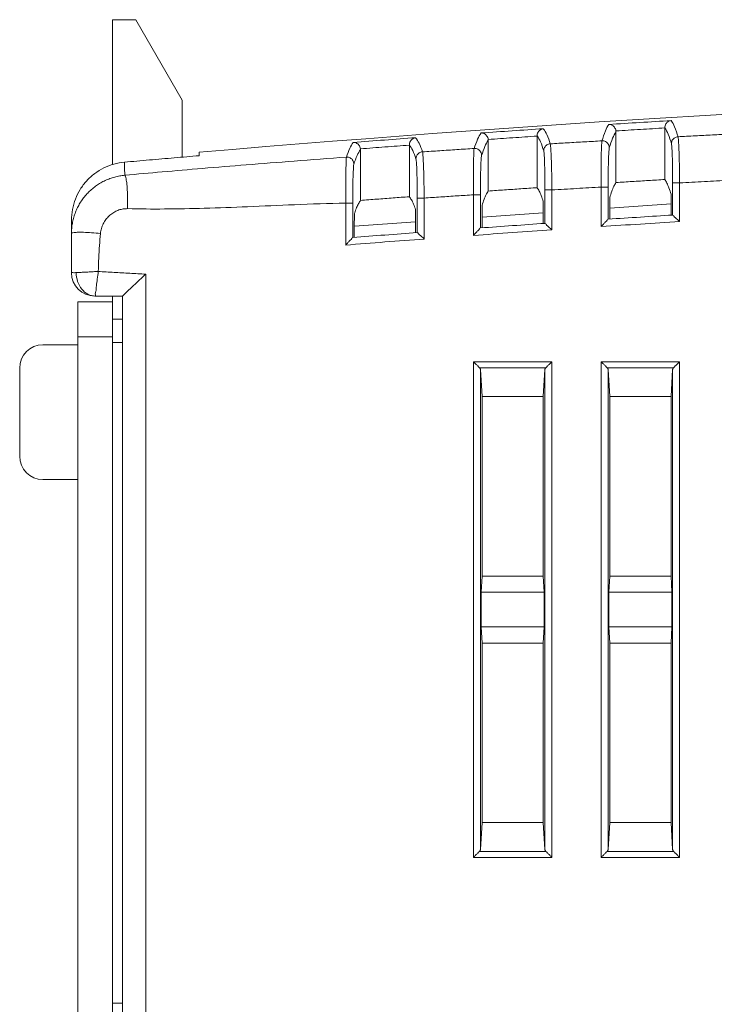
# Model space of a CAD drawing. Header units: millimetres. Extents: x 0 to 420, y 0 to 297.
# Tile 17 of 23: x 153 to 183, y 170 to 212. Entities that reach past the tile are written whole.
import ezdxf

# ---------------------------------------------------------------- set-up
doc = ezdxf.new("R2010")
doc.units = ezdxf.units.MM
doc.layers.add('Line', color=3, linetype='CONTINUOUS', lineweight=25)

msp = doc.modelspace()

# ---------------------------------------------------------------- linework, layer by layer
at = {"layer": 'Line', "color": 7, "linetype": 'Continuous', "lineweight": 0}
for p, q in [((157.188, 206.015), (157.188, 212.254)), ((158.188, 212.254), (157.188, 212.254)), ((160.188, 208.79), (158.188, 212.254)), ((160.188, 206.335), (160.188, 208.79)), ((178.868, 205.241), (178.868, 207.43)), ((180.969, 207.593), (180.969, 205.372)), ((173.368, 204.876), (173.368, 207.063)), ((175.469, 207.241), (175.469, 205.02)), ((160.918, 206.545), (160.918, 206.397)), ((167.868, 206.659), (167.868, 204.473)), ((169.969, 206.852), (169.969, 204.631)), ((181.308, 205.229), (181.308, 203.842)), ((181.608, 205.229), (181.308, 205.229)), ((181.608, 205.229), (181.608, 203.56)), ((175.808, 204.922), (175.808, 203.483)), ((176.108, 204.922), (175.808, 204.922)), ((176.108, 204.922), (176.108, 203.202)), ((178.229, 203.345), (178.229, 205.045)), ((178.229, 205.045), (178.529, 205.045)), ((178.529, 203.665), (178.529, 205.045)), ((170.308, 204.574), (170.308, 203.087)), ((170.608, 204.574), (170.308, 204.574)), ((170.608, 204.574), (170.608, 202.809)), ((172.729, 202.965), (172.729, 204.713)), ((172.729, 204.713), (173.029, 204.713)), ((173.029, 203.287), (173.029, 204.713)), ((175.738, 204.429), (175.738, 203.478)), ((178.599, 204.596), (178.599, 203.669)), ((181.238, 204.741), (181.238, 203.838)), ((167.229, 202.549), (167.229, 204.36)), ((167.229, 204.36), (167.529, 204.36)), ((167.529, 202.874), (167.529, 204.36)), ((170.238, 204.077), (170.238, 203.082)), ((173.099, 204.265), (173.099, 203.292)), ((178.599, 204.134), (181.238, 204.318)), ((155.418, 201.354), (155.418, 203.626)), ((167.604, 203.365), (170.238, 203.549)), ((173.099, 203.749), (175.738, 203.934)), ((167.599, 203.44), (167.599, 202.879)), ((158.618, 168.804), (158.618, 201.298)), ((157.618, 200.354), (156.418, 200.354)), ((157.188, 168.704), (157.188, 200.354)), ((157.618, 168.804), (157.618, 200.354)), ((157.188, 200.104), (155.688, 200.104)), ((155.688, 168.704), (155.688, 200.104)), ((157.188, 199.354), (157.618, 199.354)), ((157.188, 198.604), (155.688, 198.604)), ((154.188, 198.254), (155.688, 198.254)), ((157.618, 198.354), (157.188, 198.354)), ((153.188, 197.254), (153.189, 197.254)), ((153.188, 197.212), (153.188, 195.754)), ((153.188, 197.212), (153.188, 195.754)), ((172.729, 176.181), (172.729, 197.527)), ((172.729, 197.527), (176.108, 197.527)), ((172.989, 197.268), (175.848, 197.268)), ((173.029, 197.187), (173.099, 196.026)), ((173.029, 176.521), (173.029, 197.187)), ((175.808, 197.187), (175.738, 196.026)), ((175.808, 197.187), (175.808, 176.521)), ((176.108, 197.527), (176.108, 176.181)), ((178.229, 176.181), (178.229, 197.527)), ((178.229, 197.527), (181.608, 197.527)), ((178.489, 197.268), (181.348, 197.268)), ((178.529, 197.187), (178.599, 196.026)), ((178.529, 176.521), (178.529, 197.187)), ((181.308, 197.187), (181.238, 196.026)), ((181.308, 197.187), (181.308, 176.521)), ((181.608, 197.527), (181.608, 176.181)), ((173.099, 196.026), (173.099, 188.297)), ((175.738, 196.026), (173.099, 196.026)), ((175.738, 196.026), (175.738, 188.297)), ((178.599, 196.026), (178.599, 188.297)), ((181.238, 196.026), (178.599, 196.026)), ((181.238, 196.026), (181.238, 188.297)), ((153.188, 195.754), (153.189, 195.754)), ((153.188, 194.954), (153.188, 193.497)), ((153.188, 194.954), (153.188, 193.497)), ((153.189, 194.954), (153.188, 194.954)), ((153.189, 193.454), (153.188, 193.454)), ((154.188, 192.454), (155.688, 192.454)), ((173.057, 187.604), (173.099, 188.297)), ((173.099, 188.297), (175.738, 188.297)), ((175.78, 187.604), (175.738, 188.297)), ((178.557, 187.604), (178.599, 188.297)), ((178.599, 188.297), (181.238, 188.297)), ((181.28, 187.604), (181.238, 188.297)), ((175.78, 187.604), (173.057, 187.604)), ((173.057, 187.604), (173.057, 186.104)), ((175.78, 187.604), (175.78, 186.104)), ((178.557, 187.604), (178.557, 186.104)), ((181.28, 187.604), (178.557, 187.604)), ((181.28, 187.604), (181.28, 186.104)), ((175.78, 186.104), (173.057, 186.104)), ((173.057, 186.104), (173.099, 185.411)), ((175.78, 186.104), (175.738, 185.411)), ((178.557, 186.104), (178.599, 185.411)), ((181.28, 186.104), (178.557, 186.104)), ((181.28, 186.104), (181.238, 185.411)), ((175.738, 185.411), (173.099, 185.411)), ((173.099, 185.411), (173.099, 177.682)), ((175.738, 185.411), (175.738, 177.682)), ((178.599, 185.411), (178.599, 177.682)), ((181.238, 185.411), (178.599, 185.411)), ((181.238, 185.411), (181.238, 177.682)), ((173.029, 176.521), (173.099, 177.682)), ((173.099, 177.682), (175.738, 177.682)), ((175.808, 176.521), (175.738, 177.682)), ((178.529, 176.521), (178.599, 177.682)), ((178.599, 177.682), (181.238, 177.682)), ((181.308, 176.521), (181.238, 177.682)), ((175.848, 176.441), (172.989, 176.441)), ((181.348, 176.441), (178.489, 176.441)), ((176.108, 176.181), (172.729, 176.181)), ((181.608, 176.181), (178.229, 176.181)), ((157.618, 169.904), (157.188, 169.904))]:
    msp.add_line(p, q, dxfattribs=at)
for points in [[(153.189, 197.254), (153.189, 197.233), (153.188, 197.212)], [(153.189, 194.954), (153.188, 195.22), (153.188, 195.488), (153.189, 195.754)], [(153.188, 193.497), (153.189, 193.476), (153.189, 193.454)]]:
    msp.add_lwpolyline(points, dxfattribs=at)
for centre, start, end in [((156.418, 201.354), 180, 270), ((154.188, 197.254), 90, 180), ((154.188, 197.254), 90, 180), ((154.188, 193.454), 180, 270), ((154.188, 193.454), 180, 270)]:
    msp.add_arc(centre, 1, start, end, dxfattribs=at)
for points in [[(252.998, 209.447), (222.297, 210.144), (191.514, 209.174), (160.918, 206.545)], [(181.308, 203.842), (180.382, 203.784), (179.455, 203.725), (178.529, 203.665)], [(175.808, 203.483), (174.881, 203.419), (173.955, 203.354), (173.029, 203.287)], [(170.308, 203.087), (169.381, 203.018), (168.455, 202.947), (167.529, 202.874)]]:
    msp.add_open_spline(points, degree=3, dxfattribs=at)
for points, knots in [([(178.559, 207.743), (179.006, 207.772), (179.9, 207.828), (180.794, 207.883), (181.241, 207.91)], [0, 0, 0, 0, 1.345122, 2.687106, 2.687106, 2.687106, 2.687106]), ([(180.969, 207.593), (180.969, 207.652), (180.999, 207.763), (181.109, 207.873), (181.198, 207.905), (181.241, 207.91)], [0, 0, 0, 0, 0.1770324, 0.3235703, 0.4519679, 0.4519679, 0.4519679, 0.4519679]), ([(181.241, 207.91), (181.304, 207.828), (181.417, 207.597), (181.497, 207.358), (181.54, 207.214)], [0, 0, 0, 0, 0.3101855, 0.7596659, 0.7596659, 0.7596659, 0.7596659]), ([(172.763, 206.708), (172.805, 206.844), (172.885, 207.074), (172.996, 207.295), (173.057, 207.375)], [0, 0, 0, 0, 0.4288455, 0.7320667, 0.7320667, 0.7320667, 0.7320667]), ([(173.057, 207.375), (173.504, 207.407), (174.398, 207.469), (175.292, 207.529), (175.739, 207.559)], [0, 0, 0, 0, 1.345219, 2.688264, 2.688264, 2.688264, 2.688264]), ([(173.366, 207.097), (173.359, 207.155), (173.315, 207.261), (173.193, 207.357), (173.1, 207.377), (173.057, 207.375)], [0, 0, 0, 0, 0.1762311, 0.3225888, 0.4511909, 0.4511909, 0.4511909, 0.4511909]), ([(175.469, 207.241), (175.469, 207.3), (175.497, 207.411), (175.607, 207.523), (175.696, 207.555), (175.739, 207.559)], [0, 0, 0, 0, 0.1778243, 0.3243447, 0.4523713, 0.4523713, 0.4523713, 0.4523713]), ([(175.739, 207.559), (175.801, 207.484), (175.914, 207.269), (175.995, 207.043), (176.038, 206.909)], [0, 0, 0, 0, 0.2946296, 0.7186957, 0.7186957, 0.7186957, 0.7186957]), ([(178.264, 207.037), (178.307, 207.181), (178.387, 207.424), (178.498, 207.658), (178.559, 207.743)], [0, 0, 0, 0, 0.4510496, 0.7674064, 0.7674064, 0.7674064, 0.7674064]), ([(178.866, 207.463), (178.859, 207.521), (178.816, 207.627), (178.695, 207.724), (178.602, 207.744), (178.559, 207.743)], [0, 0, 0, 0, 0.1760224, 0.3223256, 0.4508685, 0.4508685, 0.4508685, 0.4508685]), ([(178.581, 206.74), (178.623, 206.879), (178.701, 207.116), (178.809, 207.344), (178.868, 207.43)], [0, 0, 0, 0, 0.4376612, 0.7493758, 0.7493758, 0.7493758, 0.7493758]), ([(178.866, 207.463), (179.217, 207.485), (179.918, 207.529), (180.619, 207.572), (180.969, 207.593)], [0, 0, 0, 0, 1.055578, 2.107394, 2.107394, 2.107394, 2.107394]), ([(178.866, 207.463), (178.866, 207.459), (178.867, 207.452), (178.868, 207.441), (178.868, 207.434), (178.868, 207.43)], [0, 0, 0, 0, 0.01090068, 0.02180045, 0.03270184, 0.03270184, 0.03270184, 0.03270184]), ([(180.969, 207.597), (181.029, 207.515), (181.137, 207.29), (181.215, 207.056), (181.256, 206.917)], [0, 0, 0, 0, 0.3050917, 0.7404123, 0.7404123, 0.7404123, 0.7404123]), ([(167.261, 206.337), (167.303, 206.466), (167.384, 206.686), (167.495, 206.895), (167.555, 206.971)], [0, 0, 0, 0, 0.4095889, 0.7014963, 0.7014963, 0.7014963, 0.7014963]), ([(167.555, 206.971), (168.002, 207.005), (168.896, 207.073), (169.79, 207.14), (170.237, 207.173)], [0, 0, 0, 0, 1.345451, 2.689538, 2.689538, 2.689538, 2.689538]), ([(167.866, 206.694), (167.859, 206.752), (167.814, 206.858), (167.691, 206.954), (167.598, 206.972), (167.555, 206.971)], [0, 0, 0, 0, 0.1764207, 0.3228272, 0.4514868, 0.4514868, 0.4514868, 0.4514868]), ([(169.969, 206.852), (169.969, 206.912), (169.996, 207.024), (170.106, 207.136), (170.195, 207.168), (170.237, 207.173)], [0, 0, 0, 0, 0.1785846, 0.3250854, 0.4527463, 0.4527463, 0.4527463, 0.4527463]), ([(170.237, 207.173), (170.299, 207.102), (170.412, 206.901), (170.492, 206.689), (170.535, 206.563)], [0, 0, 0, 0, 0.2806267, 0.6816881, 0.6816881, 0.6816881, 0.6816881]), ([(173.081, 206.41), (173.123, 206.542), (173.202, 206.767), (173.309, 206.982), (173.368, 207.063)], [0, 0, 0, 0, 0.4161082, 0.7147521, 0.7147521, 0.7147521, 0.7147521]), ([(173.366, 207.097), (173.717, 207.121), (174.418, 207.17), (175.119, 207.217), (175.469, 207.241)], [0, 0, 0, 0, 1.055872, 2.108438, 2.108438, 2.108438, 2.108438]), ([(173.366, 207.097), (173.366, 207.093), (173.367, 207.085), (173.367, 207.074), (173.368, 207.067), (173.368, 207.063)], [0, 0, 0, 0, 0.0112984, 0.02260121, 0.03390567, 0.03390567, 0.03390567, 0.03390567]), ([(175.469, 207.248), (175.529, 207.172), (175.637, 206.961), (175.714, 206.742), (175.756, 206.611)], [0, 0, 0, 0, 0.2896871, 0.7003768, 0.7003768, 0.7003768, 0.7003768]), ([(178.264, 207.037), (178.017, 207.023), (177.521, 206.995), (176.779, 206.952), (176.285, 206.923), (176.038, 206.909)], [0, 0, 0, 0, 0.744536, 1.488528, 2.230457, 2.230457, 2.230457, 2.230457]), ([(178.229, 205.045), (178.227, 205.206), (178.226, 205.517), (178.227, 205.962), (178.232, 206.353), (178.238, 206.667), (178.25, 206.886), (178.255, 207), (178.264, 207.037)], [0, 0, 0, 0, 0.481632, 0.934992, 1.33364, 1.654269, 1.878305, 1.993153, 1.993153, 1.993153, 1.993153]), ([(178.264, 207.037), (178.318, 207.04), (178.428, 207.016), (178.55, 206.901), (178.581, 206.793), (178.581, 206.74)], [0, 0, 0, 0, 0.1602867, 0.3203422, 0.4797956, 0.4797956, 0.4797956, 0.4797956]), ([(181.54, 207.214), (181.49, 207.211), (181.39, 207.18), (181.283, 207.068), (181.256, 206.966), (181.256, 206.917)], [0, 0, 0, 0, 0.1498679, 0.2994537, 0.4484936, 0.4484936, 0.4484936, 0.4484936]), ([(181.256, 206.917), (181.265, 206.885), (181.272, 206.789), (181.286, 206.603), (181.294, 206.336), (181.303, 206.005), (181.307, 205.629), (181.308, 205.365), (181.308, 205.229)], [0, 0, 0, 0, 0.097962, 0.288156, 0.560127, 0.898166, 1.282027, 1.689259, 1.689259, 1.689259, 1.689259]), ([(183.766, 207.326), (183.518, 207.314), (183.022, 207.29), (182.28, 207.252), (181.787, 207.227), (181.54, 207.214)], [0, 0, 0, 0, 0.745657, 1.48856, 2.228726, 2.228726, 2.228726, 2.228726]), ([(181.54, 207.214), (181.55, 207.177), (181.558, 207.063), (181.573, 206.845), (181.584, 206.531), (181.595, 206.142), (181.603, 205.699), (181.607, 205.389), (181.608, 205.229)], [0, 0, 0, 0, 0.115356, 0.339258, 0.658938, 1.055911, 1.507269, 1.986931, 1.986931, 1.986931, 1.986931]), ([(167.581, 206.039), (167.623, 206.165), (167.702, 206.379), (167.81, 206.583), (167.868, 206.659)], [0, 0, 0, 0, 0.3974336, 0.6848151, 0.6848151, 0.6848151, 0.6848151]), ([(167.866, 206.694), (168.217, 206.721), (168.918, 206.774), (169.619, 206.826), (169.969, 206.852)], [0, 0, 0, 0, 1.05627, 2.109586, 2.109586, 2.109586, 2.109586]), ([(167.866, 206.694), (167.866, 206.69), (167.867, 206.682), (167.867, 206.671), (167.868, 206.663), (167.868, 206.659)], [0, 0, 0, 0, 0.01171831, 0.02344343, 0.03517024, 0.03517024, 0.03517024, 0.03517024]), ([(169.969, 206.862), (170.028, 206.791), (170.136, 206.595), (170.214, 206.388), (170.255, 206.265)], [0, 0, 0, 0, 0.2758084, 0.6642006, 0.6642006, 0.6642006, 0.6642006]), ([(170.535, 206.563), (170.486, 206.559), (170.387, 206.527), (170.282, 206.415), (170.255, 206.314), (170.255, 206.265)], [0, 0, 0, 0, 0.1485052, 0.2968094, 0.4446883, 0.4446883, 0.4446883, 0.4446883]), ([(172.763, 206.708), (172.514, 206.692), (172.018, 206.66), (171.276, 206.612), (170.782, 206.579), (170.535, 206.563)], [0, 0, 0, 0, 0.74675, 1.49082, 2.232226, 2.232226, 2.232226, 2.232226]), ([(170.535, 206.563), (170.546, 206.527), (170.553, 206.416), (170.569, 206.2), (170.581, 205.886), (170.593, 205.495), (170.602, 205.049), (170.607, 204.736), (170.608, 204.574)], [0, 0, 0, 0, 0.110416, 0.331907, 0.651623, 1.050825, 1.506093, 1.990608, 1.990608, 1.990608, 1.990608]), ([(172.729, 204.713), (172.727, 204.874), (172.725, 205.187), (172.726, 205.634), (172.73, 206.026), (172.736, 206.341), (172.748, 206.558), (172.753, 206.671), (172.763, 206.708)], [0, 0, 0, 0, 0.484015, 0.939403, 1.339294, 1.660099, 1.883088, 1.995664, 1.995664, 1.995664, 1.995664]), ([(172.763, 206.708), (172.816, 206.711), (172.927, 206.687), (173.05, 206.572), (173.081, 206.463), (173.081, 206.41)], [0, 0, 0, 0, 0.1610088, 0.3218279, 0.4821005, 0.4821005, 0.4821005, 0.4821005]), ([(176.038, 206.909), (175.988, 206.905), (175.889, 206.874), (175.782, 206.761), (175.756, 206.661), (175.756, 206.611)], [0, 0, 0, 0, 0.1491834, 0.2981287, 0.446593, 0.446593, 0.446593, 0.446593]), ([(175.756, 206.611), (175.765, 206.581), (175.772, 206.485), (175.786, 206.3), (175.794, 206.033), (175.802, 205.701), (175.807, 205.323), (175.808, 205.058), (175.808, 204.922)], [0, 0, 0, 0, 0.095771, 0.284898, 0.556901, 0.895955, 1.281581, 1.690986, 1.690986, 1.690986, 1.690986]), ([(176.038, 206.909), (176.048, 206.872), (176.055, 206.76), (176.071, 206.543), (176.082, 206.229), (176.094, 205.839), (176.103, 205.394), (176.107, 205.083), (176.108, 204.922)], [0, 0, 0, 0, 0.112788, 0.335443, 0.655149, 1.053285, 1.506674, 1.988852, 1.988852, 1.988852, 1.988852]), ([(178.529, 205.045), (178.529, 205.181), (178.53, 205.446), (178.534, 205.825), (178.543, 206.157), (178.551, 206.425), (178.565, 206.611), (178.572, 206.708), (178.581, 206.74)], [0, 0, 0, 0, 0.408975, 0.794735, 1.134488, 1.407589, 1.598279, 1.69624, 1.69624, 1.69624, 1.69624]), ([(157.699, 206.119), (157.545, 206.105), (157.24, 206.05), (156.806, 205.883), (156.409, 205.639), (156.064, 205.326), (155.782, 204.954), (155.574, 204.537), (155.447, 204.089), (155.418, 203.78), (155.418, 203.626)], [0, 0, 0, 0, 0.461644, 0.924739, 1.387987, 1.851461, 2.315081, 2.778466, 3.241711, 3.703373, 3.703373, 3.703373, 3.703373]), ([(160.918, 206.397), (160.561, 206.367), (159.845, 206.306), (158.772, 206.213), (158.056, 206.151), (157.699, 206.119)], [0, 0, 0, 0, 1.07715, 2.154454, 3.231912, 3.231912, 3.231912, 3.231912]), ([(157.699, 206.119), (157.7, 206.075), (157.702, 205.97), (157.707, 205.782), (157.711, 205.637), (157.713, 205.554)], [0, 0, 0, 0, 0.1310056, 0.316481, 0.5648182, 0.5648182, 0.5648182, 0.5648182]), ([(157.713, 205.554), (158.248, 205.604), (159.363, 205.705), (161.108, 205.855), (163.004, 206.009), (165.072, 206.17), (166.51, 206.28), (167.261, 206.337)], [0, 0, 0, 0, 1.613215, 3.357775, 5.253549, 7.32061, 9.579898, 9.579898, 9.579898, 9.579898]), ([(167.229, 204.36), (167.228, 204.551), (167.228, 204.918), (167.232, 205.428), (167.236, 205.848), (167.248, 206.139), (167.251, 206.289), (167.261, 206.337)], [0, 0, 0, 0, 0.573525, 1.098652, 1.530685, 1.832177, 1.977285, 1.977285, 1.977285, 1.977285]), ([(167.261, 206.337), (167.314, 206.34), (167.426, 206.317), (167.55, 206.202), (167.581, 206.093), (167.581, 206.039)], [0, 0, 0, 0, 0.1617195, 0.3232847, 0.4843512, 0.4843512, 0.4843512, 0.4843512]), ([(170.255, 206.265), (170.265, 206.235), (170.271, 206.14), (170.286, 205.957), (170.294, 205.69), (170.302, 205.357), (170.307, 204.978), (170.308, 204.711), (170.308, 204.574)], [0, 0, 0, 0, 0.093746, 0.281881, 0.553904, 0.893895, 1.281162, 1.692593, 1.692593, 1.692593, 1.692593]), ([(173.029, 204.713), (173.029, 204.85), (173.03, 205.116), (173.034, 205.496), (173.043, 205.83), (173.051, 206.098), (173.065, 206.283), (173.072, 206.379), (173.081, 206.41)], [0, 0, 0, 0, 0.411047, 0.798593, 1.139466, 1.412775, 1.602627, 1.698704, 1.698704, 1.698704, 1.698704]), ([(167.529, 204.36), (167.529, 204.522), (167.53, 204.833), (167.538, 205.266), (167.546, 205.623), (167.563, 205.871), (167.568, 206), (167.581, 206.039)], [0, 0, 0, 0, 0.486493, 0.93237, 1.299478, 1.556211, 1.680709, 1.680709, 1.680709, 1.680709]), ([(155.418, 203.045), (155.418, 203.119), (155.425, 203.265), (155.454, 203.484), (155.501, 203.699), (155.568, 203.91), (155.652, 204.113), (155.753, 204.308), (155.872, 204.494), (156.006, 204.669), (156.154, 204.831), (156.316, 204.979), (156.49, 205.113), (156.675, 205.231), (156.87, 205.332), (157.073, 205.416), (157.282, 205.482), (157.495, 205.529), (157.64, 205.548), (157.713, 205.554)], [0, 0, 0, 0, 0.220291, 0.440557, 0.660757, 0.880876, 1.100903, 1.320826, 1.540638, 1.760333, 1.979906, 2.199355, 2.41868, 2.637883, 2.856963, 3.075926, 3.294772, 3.513517, 3.732099, 3.732099, 3.732099, 3.732099]), ([(157.713, 205.554), (157.742, 205.533), (157.769, 205.414), (157.806, 205.21), (157.827, 204.9), (157.838, 204.527), (157.836, 204.257), (157.832, 204.117)], [0, 0, 0, 0, 0.109641, 0.329477, 0.645299, 1.030776, 1.452779, 1.452779, 1.452779, 1.452779]), ([(178.868, 205.241), (178.833, 205.191), (178.767, 205.067), (178.68, 204.851), (178.626, 204.687), (178.599, 204.596)], [0, 0, 0, 0, 0.1840612, 0.4170975, 0.7007723, 0.7007723, 0.7007723, 0.7007723]), ([(180.969, 205.372), (180.736, 205.357), (180.269, 205.329), (179.568, 205.285), (179.101, 205.256), (178.868, 205.241)], [0, 0, 0, 0, 0.701753, 1.403623, 2.105609, 2.105609, 2.105609, 2.105609]), ([(181.238, 204.741), (181.211, 204.831), (181.158, 204.992), (181.07, 205.204), (181.004, 205.323), (180.969, 205.372)], [0, 0, 0, 0, 0.280484, 0.5091129, 0.6876437, 0.6876437, 0.6876437, 0.6876437]), ([(181.608, 205.229), (181.963, 205.248), (182.67, 205.284), (183.377, 205.32), (183.729, 205.337)], [0, 0, 0, 0, 1.066856, 2.123318, 2.123318, 2.123318, 2.123318]), ([(173.368, 204.876), (173.334, 204.827), (173.268, 204.711), (173.18, 204.506), (173.126, 204.351), (173.099, 204.265)], [0, 0, 0, 0, 0.1767078, 0.3991136, 0.669024, 0.669024, 0.669024, 0.669024]), ([(175.469, 205.02), (175.236, 205.004), (174.769, 204.972), (174.068, 204.924), (173.601, 204.892), (173.368, 204.876)], [0, 0, 0, 0, 0.702077, 1.404251, 2.106522, 2.106522, 2.106522, 2.106522]), ([(175.738, 204.429), (175.711, 204.513), (175.658, 204.665), (175.57, 204.863), (175.504, 204.975), (175.469, 205.02)], [0, 0, 0, 0, 0.2649565, 0.4813862, 0.6512756, 0.6512756, 0.6512756, 0.6512756]), ([(176.108, 204.922), (176.463, 204.943), (177.17, 204.985), (177.877, 205.025), (178.229, 205.045)], [0, 0, 0, 0, 1.067221, 2.124169, 2.124169, 2.124169, 2.124169]), ([(167.868, 204.473), (167.836, 204.43), (167.774, 204.329), (167.691, 204.149), (167.64, 204.014), (167.615, 203.94)], [0, 0, 0, 0, 0.1590213, 0.3557436, 0.5918448, 0.5918448, 0.5918448, 0.5918448]), ([(169.969, 204.631), (169.736, 204.614), (169.269, 204.579), (168.568, 204.526), (168.101, 204.491), (167.868, 204.473)], [0, 0, 0, 0, 0.702428, 1.404938, 2.107528, 2.107528, 2.107528, 2.107528]), ([(170.238, 204.077), (170.211, 204.156), (170.158, 204.299), (170.07, 204.485), (170.003, 204.589), (169.969, 204.631)], [0, 0, 0, 0, 0.2508406, 0.4562342, 0.6183597, 0.6183597, 0.6183597, 0.6183597]), ([(170.608, 204.574), (170.845, 204.59), (171.318, 204.621), (172.025, 204.668), (172.495, 204.698), (172.729, 204.713)], [0, 0, 0, 0, 0.712814, 1.421191, 2.125127, 2.125127, 2.125127, 2.125127]), ([(156.668, 203.045), (156.672, 203.082), (156.683, 203.155), (156.709, 203.263), (156.744, 203.366), (156.788, 203.465), (156.839, 203.559), (156.898, 203.647), (156.963, 203.729), (157.035, 203.803), (157.112, 203.871), (157.194, 203.931), (157.279, 203.982), (157.368, 204.026), (157.459, 204.061), (157.551, 204.088), (157.645, 204.106), (157.739, 204.116), (157.801, 204.117), (157.832, 204.117)], [0, 0, 0, 0, 0.111426, 0.221759, 0.330971, 0.439043, 0.545957, 0.651697, 0.756253, 0.85962, 0.961794, 1.062779, 1.162577, 1.261201, 1.358659, 1.454968, 1.550144, 1.644211, 1.737189, 1.737189, 1.737189, 1.737189]), ([(157.832, 204.117), (158.363, 204.103), (159.465, 204.095), (161.188, 204.129), (163.053, 204.2), (165.082, 204.295), (166.492, 204.343), (167.229, 204.36)], [0, 0, 0, 0, 1.592227, 3.307946, 5.167645, 7.191699, 9.401337, 9.401337, 9.401337, 9.401337]), ([(167.599, 203.44), (167.599, 203.499), (167.6, 203.612), (167.601, 203.762), (167.609, 203.868), (167.609, 203.924), (167.615, 203.94)], [0, 0, 0, 0, 0.1786058, 0.3374961, 0.44993, 0.5005658, 0.5005658, 0.5005658, 0.5005658]), ([(178.529, 203.665), (178.511, 203.664), (178.485, 203.601), (178.409, 203.545), (178.324, 203.444), (178.261, 203.378), (178.229, 203.345)], [0, 0, 0, 0, 0.0519465, 0.1629388, 0.2991554, 0.4387227, 0.4387227, 0.4387227, 0.4387227]), ([(181.608, 203.56), (181.045, 203.525), (179.918, 203.454), (178.792, 203.382), (178.229, 203.345)], [0, 0, 0, 0, 1.693134, 3.386267, 3.386267, 3.386267, 3.386267]), ([(181.308, 203.842), (181.334, 203.843), (181.376, 203.753), (181.486, 203.685), (181.564, 203.601), (181.608, 203.56)], [0, 0, 0, 0, 0.0763679, 0.231234, 0.4116159, 0.4116159, 0.4116159, 0.4116159]), ([(155.418, 203.045), (155.418, 203.069), (155.533, 203.091), (155.68, 203.102), (155.963, 203.1), (156.294, 203.081), (156.54, 203.059), (156.668, 203.045)], [0, 0, 0, 0, 0.070484, 0.249351, 0.526206, 0.874971, 1.261668, 1.261668, 1.261668, 1.261668]), ([(173.029, 203.287), (173.011, 203.286), (172.985, 203.223), (172.909, 203.166), (172.824, 203.065), (172.76, 202.999), (172.729, 202.965)], [0, 0, 0, 0, 0.0523158, 0.163781, 0.3003829, 0.4402573, 0.4402573, 0.4402573, 0.4402573]), ([(176.108, 203.202), (175.545, 203.164), (174.418, 203.086), (173.292, 203.006), (172.729, 202.965)], [0, 0, 0, 0, 1.693862, 3.387747, 3.387747, 3.387747, 3.387747]), ([(175.808, 203.483), (175.834, 203.484), (175.876, 203.394), (175.986, 203.327), (176.064, 203.243), (176.108, 203.202)], [0, 0, 0, 0, 0.0759432, 0.2303262, 0.4103611, 0.4103611, 0.4103611, 0.4103611]), ([(156.575, 201.413), (156.581, 201.606), (156.593, 201.981), (156.62, 202.525), (156.65, 202.876), (156.668, 203.045)], [0, 0, 0, 0, 0.579408, 1.124136, 1.63498, 1.63498, 1.63498, 1.63498]), ([(167.529, 202.874), (167.511, 202.873), (167.485, 202.809), (167.409, 202.752), (167.324, 202.65), (167.26, 202.584), (167.229, 202.549)], [0, 0, 0, 0, 0.0526864, 0.1646305, 0.3016228, 0.4418085, 0.4418085, 0.4418085, 0.4418085]), ([(170.608, 202.809), (170.045, 202.767), (168.918, 202.682), (167.792, 202.594), (167.229, 202.549)], [0, 0, 0, 0, 1.694741, 3.389373, 3.389373, 3.389373, 3.389373]), ([(170.308, 203.087), (170.333, 203.089), (170.376, 203), (170.486, 202.933), (170.564, 202.85), (170.608, 202.809)], [0, 0, 0, 0, 0.0755195, 0.2294248, 0.4091174, 0.4091174, 0.4091174, 0.4091174]), ([(155.624, 201.366), (155.668, 201.367), (155.769, 201.37), (155.937, 201.379), (156.135, 201.389), (156.351, 201.402), (156.5, 201.408), (156.575, 201.413)], [0, 0, 0, 0, 0.1328216, 0.3032151, 0.5046487, 0.7255052, 0.9522176, 0.9522176, 0.9522176, 0.9522176]), ([(156.575, 201.413), (156.556, 201.305), (156.533, 201.095), (156.487, 200.817), (156.483, 200.57), (156.426, 200.463), (156.463, 200.354), (156.446, 200.354)], [0, 0, 0, 0, 0.330196, 0.628129, 0.863939, 1.015155, 1.06706, 1.06706, 1.06706, 1.06706]), ([(156.575, 201.413), (156.8, 201.4), (157.253, 201.374), (157.934, 201.336), (158.39, 201.311), (158.618, 201.298)], [0, 0, 0, 0, 0.677117, 1.359625, 2.046694, 2.046694, 2.046694, 2.046694]), ([(155.418, 201.354), (155.418, 201.372), (155.529, 201.347), (155.573, 201.366), (155.624, 201.366)], [0, 0, 0, 0, 0.0530883, 0.2062001, 0.2062001, 0.2062001, 0.2062001]), ([(156.446, 200.354), (156.337, 200.354), (156.11, 200.412), (155.837, 200.644), (155.661, 200.979), (155.623, 201.236), (155.624, 201.366)], [0, 0, 0, 0, 0.326108, 0.672643, 1.046005, 1.436914, 1.436914, 1.436914, 1.436914]), ([(157.618, 200.354), (157.628, 200.364), (157.668, 200.403), (157.758, 200.49), (157.906, 200.633), (158.108, 200.824), (158.351, 201.052), (158.527, 201.215), (158.618, 201.298)], [0, 0, 0, 0, 0.04068, 0.168364, 0.375856, 0.657052, 1.003771, 1.375233, 1.375233, 1.375233, 1.375233]), ([(172.989, 197.268), (172.964, 197.292), (172.909, 197.347), (172.822, 197.434), (172.761, 197.496), (172.729, 197.527)], [0, 0, 0, 0, 0.1055032, 0.2325408, 0.3674235, 0.3674235, 0.3674235, 0.3674235]), ([(172.989, 197.268), (172.996, 197.26), (173.01, 197.244), (173.024, 197.216), (173.028, 197.197), (173.029, 197.187)], [0, 0, 0, 0, 0.03248284, 0.06283282, 0.09175065, 0.09175065, 0.09175065, 0.09175065]), ([(175.808, 197.187), (175.809, 197.197), (175.813, 197.216), (175.827, 197.244), (175.841, 197.26), (175.848, 197.268)], [0, 0, 0, 0, 0.02891783, 0.05926781, 0.09175065, 0.09175065, 0.09175065, 0.09175065]), ([(175.848, 197.268), (175.873, 197.292), (175.928, 197.347), (176.015, 197.434), (176.076, 197.496), (176.108, 197.527)], [0, 0, 0, 0, 0.1055032, 0.2325408, 0.3674235, 0.3674235, 0.3674235, 0.3674235]), ([(178.489, 197.268), (178.464, 197.292), (178.409, 197.347), (178.322, 197.434), (178.261, 197.496), (178.229, 197.527)], [0, 0, 0, 0, 0.1055032, 0.2325408, 0.3674235, 0.3674235, 0.3674235, 0.3674235]), ([(178.489, 197.268), (178.496, 197.26), (178.51, 197.244), (178.524, 197.216), (178.528, 197.197), (178.529, 197.187)], [0, 0, 0, 0, 0.03248284, 0.06283282, 0.09175065, 0.09175065, 0.09175065, 0.09175065]), ([(181.308, 197.187), (181.309, 197.197), (181.313, 197.216), (181.327, 197.244), (181.341, 197.26), (181.348, 197.268)], [0, 0, 0, 0, 0.02891783, 0.05926781, 0.09175065, 0.09175065, 0.09175065, 0.09175065]), ([(181.348, 197.268), (181.373, 197.292), (181.428, 197.347), (181.515, 197.434), (181.576, 197.496), (181.608, 197.527)], [0, 0, 0, 0, 0.1055032, 0.2325408, 0.3674235, 0.3674235, 0.3674235, 0.3674235]), ([(172.989, 176.441), (172.964, 176.416), (172.909, 176.361), (172.822, 176.275), (172.761, 176.213), (172.729, 176.181)], [0, 0, 0, 0, 0.1055032, 0.2325408, 0.3674235, 0.3674235, 0.3674235, 0.3674235]), ([(173.029, 176.521), (173.028, 176.512), (173.024, 176.492), (173.01, 176.465), (172.996, 176.448), (172.989, 176.441)], [0, 0, 0, 0, 0.02891783, 0.05926781, 0.09175065, 0.09175065, 0.09175065, 0.09175065]), ([(175.848, 176.441), (175.841, 176.448), (175.827, 176.465), (175.813, 176.492), (175.809, 176.512), (175.808, 176.521)], [0, 0, 0, 0, 0.03248284, 0.06283282, 0.09175065, 0.09175065, 0.09175065, 0.09175065]), ([(175.848, 176.441), (175.873, 176.416), (175.928, 176.361), (176.015, 176.275), (176.076, 176.213), (176.108, 176.181)], [0, 0, 0, 0, 0.1055032, 0.2325408, 0.3674235, 0.3674235, 0.3674235, 0.3674235]), ([(178.489, 176.441), (178.464, 176.416), (178.409, 176.361), (178.322, 176.275), (178.261, 176.213), (178.229, 176.181)], [0, 0, 0, 0, 0.1055032, 0.2325408, 0.3674235, 0.3674235, 0.3674235, 0.3674235]), ([(178.529, 176.521), (178.528, 176.512), (178.524, 176.492), (178.51, 176.465), (178.496, 176.448), (178.489, 176.441)], [0, 0, 0, 0, 0.02891783, 0.05926781, 0.09175065, 0.09175065, 0.09175065, 0.09175065]), ([(181.348, 176.441), (181.341, 176.448), (181.327, 176.465), (181.313, 176.492), (181.309, 176.512), (181.308, 176.521)], [0, 0, 0, 0, 0.03248284, 0.06283282, 0.09175065, 0.09175065, 0.09175065, 0.09175065]), ([(181.348, 176.441), (181.373, 176.416), (181.428, 176.361), (181.515, 176.275), (181.576, 176.213), (181.608, 176.181)], [0, 0, 0, 0, 0.1055032, 0.2325408, 0.3674235, 0.3674235, 0.3674235, 0.3674235])]:
    msp.add_open_spline(points, degree=3, knots=knots, dxfattribs=at)

doc.saveas('drawing.dxf')
